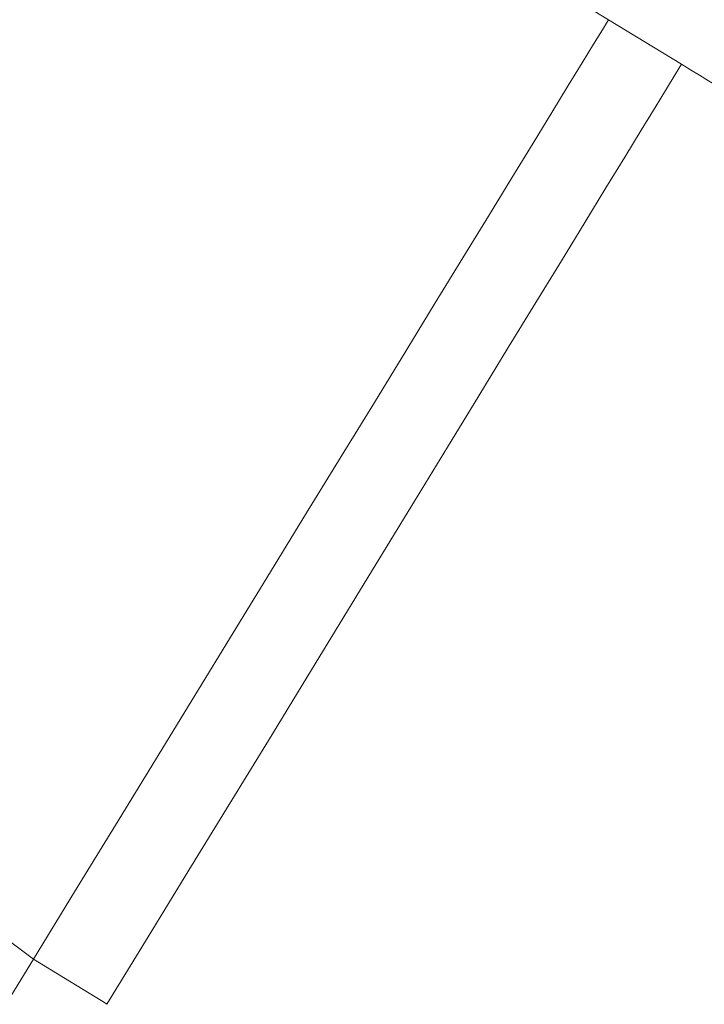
# Model space of a CAD drawing. Header units: millimetres. Extents: x 8 to 717, y 12 to 440.
# Tile 81 of 148: x 87.809 to 88.22, y 408.148 to 408.739. Entities that reach past the tile are written whole.
import ezdxf

# ---------------------------------------------------------------- set-up
doc = ezdxf.new("R2010")
doc.units = ezdxf.units.MM

msp = doc.modelspace()

# ---------------------------------------------------------------- linework, layer by layer
at = {"color": 252, "linetype": 'Continuous', "lineweight": 0}
for p, q in [((88.20611, 408.71189), (88.16243, 408.73863)), ((87.81714, 408.17473), (87.47175, 407.6111)), ((87.86134, 408.14769), (87.81714, 408.17473))]:
    msp.add_line(p, q, dxfattribs=at)
at = {"color": 252, "linetype": 'Continuous', "lineweight": 0, "flags": 128}
for points in [[(87.81714, 408.17473), (87.8419, 408.21516), (87.86638, 408.25514), (87.89049, 408.2945), (87.91411, 408.33308), (87.93716, 408.37073), (87.95954, 408.40728), (87.98117, 408.44259), (88.00194, 408.47652), (88.02179, 408.50893), (88.04062, 408.53968), (88.05836, 408.56865), (88.07494, 408.59573), (88.09028, 408.62079), (88.10434, 408.64375), (88.11704, 408.6645), (88.12835, 408.68296), (88.1382, 408.69906), (88.14657, 408.71272), (88.15341, 408.7239), (88.15871, 408.73255), (88.16243, 408.73863)], [(88.20611, 408.71189), (88.2024, 408.7058), (88.19711, 408.69714), (88.19028, 408.68595), (88.18192, 408.67228), (88.17209, 408.65617), (88.1608, 408.63769), (88.14811, 408.61693), (88.13408, 408.59396), (88.11876, 408.56888), (88.1022, 408.54179), (88.08449, 408.51281), (88.06569, 408.48204), (88.04587, 408.44961), (88.02513, 408.41567), (88.00353, 408.38034), (87.98118, 408.34377), (87.95817, 408.30611), (87.93457, 408.26751), (87.91051, 408.22813), (87.88606, 408.18814), (87.86133, 408.14768)]]:
    msp.add_lwpolyline(points, dxfattribs=at)
at = {"color": 252, "linetype": 'Continuous', "lineweight": 0}
for centre, radius, start, end in [((87.76989, 408.10262), 0.74739, 58.31763, 148.30431), ((86.73723, 406.76161), 1.77852, 52.61265, 77.11013)]:
    msp.add_arc(centre, radius, start, end, dxfattribs=at)
at = {"color": 7, "linetype": 'Continuous', "lineweight": 30}
msp.add_open_spline([(92.53576, 417.31022), (92.44864, 417.16806), (92.27441, 416.88374), (92.0094, 416.45129), (91.74239, 416.01556), (91.47357, 415.57688), (91.20354, 415.13624), (90.91068, 414.65833), (90.59539, 414.14383), (90.25873, 413.59445), (89.96845, 413.12076), (89.72446, 412.72259), (89.52611, 412.39892), (89.32963, 412.07829), (89.13549, 411.76148), (88.9544, 411.46597), (88.78629, 411.19164), (88.63108, 410.93836), (88.49163, 410.71081), (88.36748, 410.5082), (88.25821, 410.32989), (88.15186, 410.15635), (88.05445, 409.99739), (87.96547, 409.85218), (87.88454, 409.72013), (87.80635, 409.59253), (87.73117, 409.46985), (87.65806, 409.35055), (87.58748, 409.23537), (87.51989, 409.12507), (87.4567, 409.02195), (87.40166, 408.93214), (87.35412, 408.85455), (87.31323, 408.78783), (87.27593, 408.72696), (87.24234, 408.67215), (87.21273, 408.62383), (87.18711, 408.58202), (87.16546, 408.5467), (87.14732, 408.51709), (87.13842, 408.50257), (87.13397, 408.49531)], degree=3, knots=[0, 0, 0, 0, 0.041896, 0.083796, 0.125702, 0.167613, 0.209525, 0.251429, 0.303583, 0.355737, 0.407889, 0.439232, 0.470582, 0.501931, 0.533273, 0.56461, 0.590907, 0.617208, 0.643503, 0.663308, 0.683112, 0.702789, 0.722466, 0.738867, 0.75528, 0.771694, 0.788102, 0.8045, 0.821708, 0.83893, 0.856149, 0.873355, 0.88752, 0.901699, 0.915883, 0.930061, 0.944225, 0.958164, 0.972112, 0.986061, 1, 1, 1, 1], dxfattribs=at)
at = {"color": 252, "linetype": 'Continuous', "lineweight": 0}
msp.add_open_spline([(88.20611, 408.71189), (88.26412, 408.67642), (88.3802, 408.60546), (88.55408, 408.49926), (88.72731, 408.39347), (88.89069, 408.29363), (89.04412, 408.1998), (89.18756, 408.11206), (89.32924, 408.02538), (89.46846, 407.94018), (89.60453, 407.85689), (89.73047, 407.77977), (89.84639, 407.70878), (89.95274, 407.64365), (90.05526, 407.58085), (90.15739, 407.51828), (90.25802, 407.4566), (90.35619, 407.39644), (90.44806, 407.34013), (90.5332, 407.28792), (90.61125, 407.24007), (90.68397, 407.19546), (90.7505, 407.15462), (90.81062, 407.11769), (90.86268, 407.08567), (90.90691, 407.05842), (90.94098, 407.03738), (90.96689, 407.02134), (90.98408, 407.01066), (90.99894, 407.00138), (91.0112, 406.99367), (91.02096, 406.98743), (91.02635, 406.98391), (91.0272, 406.98321), (91.02758, 406.98289)], degree=3, knots=[0, 0, 0, 0, 0.038399, 0.076834, 0.115261, 0.15365, 0.1862, 0.218847, 0.251525, 0.284181, 0.316779, 0.349297, 0.377102, 0.404948, 0.432791, 0.460592, 0.49166, 0.522844, 0.554093, 0.585349, 0.61655, 0.647629, 0.681474, 0.715395, 0.749357, 0.783308, 0.817178, 0.84391, 0.870642, 0.887565, 0.917056, 0.946556, 0.976049, 1, 1, 1, 1], dxfattribs=at)

doc.saveas('drawing.dxf')
